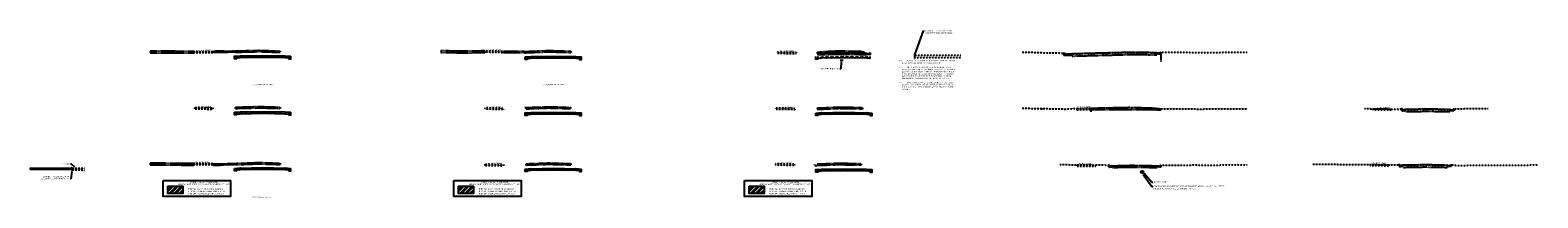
# Model space of a CAD drawing. Header units: feet. Extents: x -492 to 1399858, y -45 to 444169.
# Tile 11 of 11: x 1399054 to 1399858, y 444079 to 444169. Entities that reach past the tile are written whole.
import ezdxf
from ezdxf import colors
from ezdxf.entities.mleader import LeaderData, LeaderLine
from ezdxf.math import Vec2, Vec3

# ---------------------------------------------------------------- set-up
doc = ezdxf.new("R2010")
doc.units = ezdxf.units.FT
doc.header["$MEASUREMENT"] = 0
for name, pattern in [('OhDOT_USTN2', [0.11, 0.069, -0.041]), ('OhDOT_USTN3', [0.22, 0.165, -0.055]), ('OhDOT_USTN5', [0.11, 0.055, -0.055])]:
    doc.linetypes.add(name, pattern=pattern)
doc.layers.add('DR_P_Storm_Sewer', color=1, linetype='Continuous', true_color=0xff0000)
for name, color, linetype in [('DR_P_Text', 1, 'Continuous'), ('DR_X_Storm_Sewer', 200, 'OhDOT_USTN5'), ('PV_X_EOP', 27, 'OhDOT_USTN3'), ('PV_X_Walk', 41, 'OhDOT_USTN5'), ('SC_Scratch1', 1, 'Continuous'), ('SC_Scratch3', 7, 'Continuous'), ('XS_P_Finished_Grade', 3, 'Continuous'), ('XS_P_Text_Info', 7, 'Continuous'), ('XS_X_Ground_Line', 180, 'OhDOT_USTN2')]:
    doc.layers.add(name, color=color, linetype=linetype)
doc.styles.add('Slanted-Normal', font='font31.shx', dxfattribs={"height": 0.1})

msp = doc.modelspace()

# ---------------------------------------------------------------- hatches: boundary and pattern name
at = {"layer": 'DR_P_Storm_Sewer'}
h = msp.add_hatch(color=256, dxfattribs=at)
h.dxf.hatch_style = 1
h.paths.add_polyline_path([(1399525.54, 444153.67), (1399525.79, 444153.67), (1399525.79, 444155.51), (1399525.54, 444155.51)])
h = msp.add_hatch(color=256, dxfattribs=at)
h.dxf.hatch_style = 1
h.paths.add_polyline_path([(1399075.99, 444093.89), (1399076.2, 444093.89), (1399076.2, 444095.11), (1399075.99, 444095.11)])
at = {"layer": 'XS_P_Text_Info'}
h = msp.add_hatch(dxfattribs=at)
h.set_pattern_fill('ANSI32', color=256, scale=5)
h.set_pattern_definition([(45, (2635.0024, 29.9854), (-1.3258252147, 1.3258252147), []), (45, (2635.8863, 29.9854), (-1.3258252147, 1.3258252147), [])])
h.paths.add_polyline_path([(1399191.99, 444153.63), (1399191.99, 444154.71), (1399189.99, 444154.87), (1399189.99, 444154.78), (1399177.99, 444155.02), (1399165.99, 444154.78), (1399165.99, 444154.87), (1399163.99, 444154.71), (1399163.99, 444153.63), (1399165.99, 444153.79), (1399177.99, 444154.03), (1399189.99, 444153.79)])
h = msp.add_hatch(dxfattribs=at)
h.set_pattern_fill('ANSI32', color=256, scale=5)
h.set_pattern_definition([(45, (2790.0023, 29.6936), (-1.3258252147, 1.3258252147), []), (45, (2790.8862, 29.6936), (-1.3258252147, 1.3258252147), [])])
h.paths.add_polyline_path([(1399346.99, 444153.23), (1399346.99, 444154.32), (1399344.99, 444154.48), (1399344.99, 444154.39), (1399332.99, 444154.63), (1399320.99, 444154.39), (1399320.99, 444154.48), (1399318.99, 444154.32), (1399318.99, 444153.23), (1399320.99, 444153.39), (1399332.99, 444153.63), (1399344.99, 444153.39)])
h = msp.add_hatch(dxfattribs=at)
h.set_pattern_fill('ANSI32', color=256, scale=5)
h.set_pattern_definition([(45, (2945.0022, 30.0038), (-1.3258252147, 1.3258252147), []), (45, (2945.8861, 30.0038), (-1.3258252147, 1.3258252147), [])])
h.paths.add_polyline_path([(1399501.99, 444153.39), (1399501.99, 444154.47), (1399499.99, 444154.64), (1399499.99, 444154.55), (1399487.99, 444154.79), (1399475.99, 444154.55), (1399475.99, 444154.63), (1399473.99, 444154.48), (1399473.99, 444153.39), (1399475.99, 444153.55), (1399487.99, 444153.79), (1399499.99, 444153.55)])
h = msp.add_hatch(dxfattribs=at)
h.set_pattern_fill('ANSI32', color=256, scale=5)
h.set_pattern_definition([(45, (2635.0024, 0.1474), (-1.3258252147, 1.3258252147), []), (45, (2635.8863, 0.1474), (-1.3258252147, 1.3258252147), [])])
h.paths.add_polyline_path([(1399163.99, 444124.81), (1399163.99, 444123.63), (1399165.99, 444123.79), (1399177.99, 444124.03), (1399189.99, 444123.79), (1399191.99, 444123.63), (1399191.99, 444124.81), (1399189.99, 444124.97), (1399189.99, 444124.89), (1399177.99, 444125.13), (1399165.99, 444124.89), (1399165.99, 444124.97)])
h = msp.add_hatch(dxfattribs=at)
h.set_pattern_fill('ANSI32', color=256, scale=5)
h.set_pattern_definition([(45, (2790.0023, -0.2438), (-1.3258252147, 1.3258252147), []), (45, (2790.8862, -0.2438), (-1.3258252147, 1.3258252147), [])])
h.paths.add_polyline_path([(1399318.99, 444124.48), (1399318.99, 444123.4), (1399320.99, 444123.56), (1399332.99, 444123.8), (1399344.99, 444123.56), (1399346.99, 444123.4), (1399346.99, 444124.48), (1399344.99, 444124.64), (1399344.99, 444124.56), (1399332.99, 444124.8), (1399320.99, 444124.56), (1399320.99, 444124.64)])
h = msp.add_hatch(dxfattribs=at)
h.set_pattern_fill('ANSI32', color=256, scale=5)
h.set_pattern_definition([(45, (2945.0022, -0.0413), (-1.3258252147, 1.3258252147), []), (45, (2945.8861, -0.0413), (-1.3258252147, 1.3258252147), [])])
h.paths.add_polyline_path([(1399501.99, 444123.35), (1399501.99, 444124.43), (1399499.99, 444124.59), (1399499.99, 444124.51), (1399487.99, 444124.75), (1399475.99, 444124.51), (1399475.99, 444124.59), (1399473.99, 444124.43), (1399473.99, 444123.35), (1399475.99, 444123.51), (1399487.99, 444123.75), (1399499.99, 444123.51)])
h = msp.add_hatch(dxfattribs=at)
h.set_pattern_fill('ANSI32', color=256, scale=5)
h.set_pattern_definition([(45, (2635.0024, -29.747), (-1.3258252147, 1.3258252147), []), (45, (2635.8863, -29.747), (-1.3258252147, 1.3258252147), [])])
h.paths.add_polyline_path([(1399191.99, 444093.85), (1399191.99, 444094.93), (1399189.99, 444095.09), (1399189.99, 444095.01), (1399177.99, 444095.25), (1399165.99, 444095.01), (1399165.99, 444095.09), (1399163.99, 444094.93), (1399163.99, 444093.85), (1399165.99, 444094.01), (1399177.99, 444094.25), (1399189.99, 444094.01)])
h = msp.add_hatch(dxfattribs=at)
h.set_pattern_fill('ANSI32', color=256, scale=5)
h.set_pattern_definition([(45, (2790.0023, -30.079), (-1.3258252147, 1.3258252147), []), (45, (2790.8862, -30.079), (-1.3258252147, 1.3258252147), [])])
h.paths.add_polyline_path([(1399318.99, 444094.55), (1399318.99, 444093.46), (1399320.99, 444093.62), (1399332.99, 444093.86), (1399344.99, 444093.62), (1399346.99, 444093.46), (1399346.99, 444094.55), (1399344.99, 444094.71), (1399344.99, 444094.62), (1399332.99, 444094.86), (1399320.99, 444094.62), (1399320.99, 444094.71)])
h = msp.add_hatch(dxfattribs=at)
h.set_pattern_fill('ANSI32', color=256, scale=5)
h.set_pattern_definition([(45, (2944.9979, -30.1245), (-1.3258252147, 1.3258252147), []), (45, (2945.8818, -30.1245), (-1.3258252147, 1.3258252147), [])])
h.paths.add_polyline_path([(1399501.99, 444093.23), (1399501.99, 444094.25), (1399499.99, 444094.41), (1399499.99, 444094.33), (1399487.99, 444094.57), (1399475.99, 444094.33), (1399475.99, 444094.41), (1399473.99, 444094.25), (1399473.99, 444093.17), (1399475.99, 444093.33), (1399487.99, 444093.57), (1399499.99, 444093.51)])
h = msp.add_hatch(dxfattribs=at)
h.set_pattern_fill('ANSI32', color=256, scale=5)
h.set_pattern_definition([(45, (1043.5155, 4406.682), (-1.3258252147, 1.3258252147), []), (45, (1044.3994, 4406.682), (-1.3258252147, 1.3258252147), [])])
h.paths.add_polyline_path([(1399127.41, 444085.38), (1399135.48, 444085.36), (1399135.48, 444081.35), (1399127.41, 444081.35)])
h = msp.add_hatch(dxfattribs=at)
h.set_pattern_fill('ANSI32', color=256, scale=5)
h.set_pattern_definition([(45, (1198.5154, 4406.682), (-1.3258252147, 1.3258252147), []), (45, (1199.3992, 4406.682), (-1.3258252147, 1.3258252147), [])])
h.paths.add_polyline_path([(1399282.41, 444085.38), (1399290.48, 444085.36), (1399290.48, 444081.35), (1399282.41, 444081.35)])
h = msp.add_hatch(dxfattribs=at)
h.set_pattern_fill('ANSI32', color=256, scale=5)
h.set_pattern_definition([(45, (1353.5152, 4406.682), (-1.3258252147, 1.3258252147), []), (45, (1354.3991, 4406.682), (-1.3258252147, 1.3258252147), [])])
h.paths.add_polyline_path([(1399437.41, 444085.38), (1399445.48, 444085.36), (1399445.48, 444081.35), (1399437.41, 444081.35)])

# ---------------------------------------------------------------- linework, layer by layer
at = {"layer": 'DR_P_Storm_Sewer', "flags": 128}
for points in [[(1399487.51, 444153.77), (1399485.97, 444153.77)], [(1399487.51, 444152.27), (1399485.97, 444152.27)], [(1399053.99, 444095.17), (1399075.99, 444094.98)], [(1399075.99, 444094.01), (1399053.99, 444094.2)]]:
    msp.add_lwpolyline(points, dxfattribs=at)
for points in [[(1399525.54, 444153.67), (1399525.79, 444153.67), (1399525.79, 444155.51), (1399525.54, 444155.51)], [(1399075.99, 444093.89), (1399076.2, 444093.89), (1399076.2, 444095.11), (1399075.99, 444095.11)]]:
    msp.add_lwpolyline(points, close=True, dxfattribs=at)
at = {"layer": 'DR_P_Storm_Sewer'}
for centre in [(1399163.49, 444153.5), (1399192.5, 444153.5), (1399473.49, 444153.27), (1399318.49, 444153.11), (1399347.5, 444153.11), (1399163.49, 444123.61), (1399192.5, 444123.61), (1399318.49, 444123.28), (1399347.5, 444123.28), (1399473.49, 444123.22), (1399502.5, 444123.22), (1399163.49, 444093.73), (1399192.5, 444093.73), (1399318.49, 444093.34), (1399347.5, 444093.34), (1399473.49, 444093.05), (1399502.5, 444093.05)]:
    msp.add_circle(centre, 0.165, dxfattribs=at)
at = {"layer": 'DR_X_Storm_Sewer', "flags": 128}
for points in [[(1399525.54, 444155.26), (1399550.23, 444155.26)], [(1399525.61, 444153.93), (1399550.29, 444153.93)], [(1399075.99, 444094.98), (1399082.99, 444094.92)], [(1399075.99, 444094.01), (1399082.99, 444093.95)]]:
    msp.add_lwpolyline(points, dxfattribs=at)
at = {"layer": 'PV_X_EOP', "flags": 128}
for points in [[(1399141.51, 444157.19), (1399139.22, 444157.2), (1399132.08, 444157.23), (1399124.7, 444157.27), (1399117.99, 444157.31)], [(1399117.99, 444157.31), (1399117.99, 444156.31)], [(1399141.51, 444156.19), (1399139.22, 444156.2), (1399132.08, 444156.23), (1399124.7, 444156.27), (1399117.99, 444156.31)], [(1399141.51, 444156.19), (1399141.51, 444157.19)], [(1399157.14, 444157.32), (1399151.39, 444157.2)], [(1399151.39, 444157.2), (1399151.39, 444156.2)], [(1399157.14, 444156.65), (1399151.39, 444156.53)], [(1399157.14, 444157.32), (1399163.38, 444157.44)], [(1399157.14, 444157.32), (1399157.14, 444156.65)], [(1399163.23, 444156.77), (1399157.14, 444156.65)], [(1399163.23, 444157.44), (1399163.23, 444156.77)], [(1399163.23, 444156.77), (1399175.64, 444157.1), (1399177.99, 444157.04), (1399178.49, 444157.02), (1399187.24, 444156.72)], [(1399163.38, 444157.44), (1399175.64, 444157.77), (1399177.99, 444157.7), (1399178.49, 444157.69), (1399187.24, 444157.39)], [(1399187.24, 444157.39), (1399187.24, 444156.72)], [(1399296.49, 444157.44), (1399296.45, 444157.44), (1399285.45, 444157.28), (1399279.83, 444157.37), (1399272.99, 444157.49)], [(1399272.99, 444157.49), (1399272.99, 444156.49)], [(1399296.49, 444156.44), (1399296.45, 444156.44), (1399285.45, 444156.28), (1399279.83, 444156.37), (1399272.99, 444156.49)], [(1399296.49, 444156.44), (1399296.49, 444157.44)], [(1399317.5, 444157.13), (1399315.81, 444157.11), (1399313.13, 444157.06), (1399308.85, 444157.06), (1399306.47, 444157.15)], [(1399306.47, 444157.15), (1399306.47, 444156.48)], [(1399317.77, 444156.47), (1399306.47, 444156.48)], [(1399317.5, 444157.13), (1399322.37, 444157.34), (1399330.5, 444157.66), (1399330.65, 444157.66), (1399332.99, 444157.59), (1399342.3, 444157.32)], [(1399317.77, 444156.47), (1399317.77, 444157.14)], [(1399317.77, 444156.47), (1399322.37, 444156.67), (1399330.5, 444156.99), (1399330.65, 444156.99), (1399332.99, 444156.92), (1399342.27, 444156.66)], [(1399342.27, 444157.33), (1399342.27, 444156.66)], [(1399473.63, 444156.77), (1399478.23, 444157.19), (1399485.43, 444157.5), (1399485.66, 444157.5), (1399487.99, 444157.44), (1399497.07, 444157.26), (1399498.85, 444156.85)], [(1399473.63, 444156.77), (1399473.63, 444156.11)], [(1399473.63, 444156.11), (1399485.43, 444156.49), (1399485.66, 444156.49), (1399487.99, 444156.42), (1399498.85, 444156.19)], [(1399475.99, 444156.13), (1399474.66, 444156.03), (1399474.49, 444156.47), (1399473.99, 444156.47), (1399473.99, 444155.44), (1399475.99, 444155.55), (1399475.99, 444156.13)], [(1399499.99, 444156.13), (1399499.99, 444156.15), (1399487.99, 444156.39), (1399475.99, 444156.15), (1399475.99, 444156.13), (1399475.99, 444155.55), (1399487.99, 444155.79), (1399499.99, 444155.55), (1399499.99, 444156.13)], [(1399498.85, 444156.85), (1399498.85, 444156.19)], [(1399499.99, 444156.13), (1399501.32, 444156.03), (1399501.49, 444156.47), (1399501.99, 444156.47), (1399501.99, 444155.44), (1399499.99, 444155.55), (1399499.99, 444156.13)], [(1399499.99, 444156.13), (1399499.99, 444155.13)], [(1399609.51, 444155.84), (1399606.69, 444155.63), (1399605.49, 444156.23), (1399604.99, 444156.23), (1399604.99, 444155.2), (1399609.51, 444155.2), (1399609.51, 444155.84)], [(1399654.88, 444156.41), (1399654.88, 444156.44), (1399642.99, 444156.7), (1399609.51, 444155.85), (1399609.51, 444155.84), (1399609.51, 444154.7), (1399642.99, 444155.59), (1399654.88, 444155.36), (1399654.88, 444156.41)], [(1399654.88, 444156.41), (1399656.37, 444156.33), (1399656.49, 444156.78), (1399656.9, 444156.75), (1399656.9, 444155.75), (1399654.88, 444155.86), (1399654.88, 444156.41)], [(1399656.9, 444156.75), (1399656.9, 444151.75)], [(1399163.23, 444127.42), (1399164.66, 444127.49), (1399169.79, 444127.62), (1399169.81, 444127.6), (1399175.66, 444127.84), (1399175.78, 444127.84), (1399177.99, 444127.76), (1399180.12, 444127.69), (1399187.24, 444127.44)], [(1399163.23, 444127.42), (1399163.23, 444126.75)], [(1399163.23, 444126.75), (1399164.66, 444126.83), (1399169.79, 444126.96), (1399169.81, 444126.93), (1399175.66, 444127.17), (1399175.78, 444127.17), (1399177.99, 444127.09), (1399180.12, 444127.02), (1399187.24, 444126.78)], [(1399187.24, 444127.44), (1399187.24, 444126.78)], [(1399317.77, 444127.23), (1399318.45, 444127.26), (1399324.46, 444127.47), (1399330.54, 444127.7), (1399336.3, 444127.53), (1399342.24, 444127.36), (1399342.27, 444127.36)], [(1399318.45, 444127.26), (1399318.45, 444126.59)], [(1399318.45, 444126.59), (1399324.46, 444126.81), (1399330.54, 444127.04), (1399336.3, 444126.86), (1399342.24, 444126.7)], [(1399342.24, 444127.36), (1399342.24, 444126.7)], [(1399473.56, 444127), (1399474.39, 444127.03), (1399485.42, 444127.52), (1399487.99, 444127.45), (1399496.9, 444127.32), (1399497.77, 444127.09)], [(1399473.74, 444127.01), (1399473.74, 444126.34)], [(1399473.74, 444126.34), (1399474.39, 444126.36), (1399485.42, 444126.85), (1399487.99, 444126.79), (1399496.9, 444126.65), (1399497.77, 444126.43)], [(1399497.77, 444127.09), (1399497.77, 444126.43)], [(1399593.5, 444126), (1399593.5, 444127)], [(1399619.85, 444126.89), (1399623.62, 444127.03), (1399637.81, 444127.33), (1399640.3, 444127.39), (1399640.63, 444127.38), (1399641.99, 444127.34), (1399642.99, 444127.31), (1399651.98, 444127.05), (1399653.44, 444126.95), (1399656.34, 444126.63)], [(1399619.85, 444125.94), (1399619.85, 444126.89)], [(1399619.85, 444126.89), (1399619.85, 444125.89)], [(1399619.85, 444126.22), (1399654.99, 444126.28)], [(1399619.85, 444124.94), (1399619.85, 444125.94)], [(1399654.85, 444126.29), (1399656.36, 444126.17), (1399656.34, 444126.63), (1399656.87, 444126.63), (1399656.87, 444125.79), (1399654.85, 444125.79), (1399654.85, 444126.29)], [(1399787.29, 444126.16), (1399785.96, 444126.05), (1399785.79, 444126.5), (1399785.29, 444126.5), (1399785.29, 444125.47), (1399787.29, 444125.57), (1399787.29, 444126.16)], [(1399811.29, 444126.16), (1399811.29, 444126.18), (1399799.29, 444126.42), (1399787.29, 444126.18), (1399787.29, 444126.16), (1399787.29, 444125.07), (1399799.29, 444125.31), (1399811.29, 444125.07), (1399811.29, 444126.16)], [(1399811.29, 444126.16), (1399812.63, 444126.05), (1399812.79, 444126.5), (1399813.29, 444126.5), (1399813.29, 444125.47), (1399811.29, 444125.57), (1399811.29, 444126.16)], [(1399141.54, 444097.35), (1399136.27, 444097.43), (1399131.17, 444097.48), (1399123.11, 444097.54), (1399117.99, 444097.61)], [(1399117.99, 444097.61), (1399117.99, 444096.61)], [(1399141.54, 444096.35), (1399141.54, 444097.35)], [(1399151.41, 444097.3), (1399155.67, 444097.24)], [(1399151.41, 444097.3), (1399151.41, 444096.63)], [(1399155.67, 444097.24), (1399163.25, 444097.49)], [(1399155.67, 444097.24), (1399155.67, 444096.58)], [(1399163.25, 444097.49), (1399171.11, 444097.75), (1399175.6, 444097.95), (1399175.88, 444097.94), (1399177.43, 444097.9), (1399187.22, 444097.56)], [(1399163.25, 444096.82), (1399163.25, 444097.49)], [(1399163.25, 444096.82), (1399171.11, 444097.09), (1399175.6, 444097.28), (1399175.88, 444097.28), (1399177.43, 444097.23), (1399187.25, 444096.9)], [(1399187.25, 444097.56), (1399187.25, 444096.9)], [(1399318.38, 444097.28), (1399318.38, 444096.62)], [(1399318.45, 444097.29), (1399329.19, 444097.67), (1399330.49, 444097.72), (1399331.73, 444097.68), (1399332.99, 444097.65), (1399342.24, 444097.39)], [(1399342.24, 444097.39), (1399342.24, 444096.72)], [(1399472.5, 444096.47), (1399472.5, 444097.13)], [(1399473.74, 444097.18), (1399477.77, 444097.32), (1399482.89, 444097.55), (1399485.43, 444097.65), (1399487.62, 444097.58), (1399487.99, 444097.57), (1399496.9, 444097.34)], [(1399497.3, 444097.32), (1399497.3, 444096.66)], [(1399141.54, 444096.35), (1399136.27, 444096.43), (1399131.17, 444096.48), (1399123.11, 444096.54), (1399117.99, 444096.61)], [(1399151.41, 444096.63), (1399155.67, 444096.57)], [(1399163.25, 444096.82), (1399155.67, 444096.58)], [(1399318.38, 444096.62), (1399329.19, 444097), (1399330.49, 444097.05), (1399331.73, 444097.02), (1399332.99, 444096.98), (1399342.24, 444096.72)], [(1399472.5, 444096.41), (1399483.55, 444096.81), (1399485.49, 444096.87), (1399487.3, 444096.82), (1399487.99, 444096.81), (1399497.3, 444096.66)], [(1399631, 444096.15), (1399629.57, 444095.99), (1399629.49, 444096.55), (1399628.99, 444096.55), (1399628.99, 444095.52), (1399630.99, 444095.63), (1399631, 444096.15)], [(1399631, 444096.17), (1399635.18, 444096.34), (1399639.45, 444096.44), (1399642.26, 444096.48), (1399645.1, 444096.4), (1399649.71, 444096.32), (1399654.93, 444096.21)], [(1399631, 444095.25), (1399631, 444096.17)], [(1399631, 444095.25), (1399635.18, 444095.43), (1399639.45, 444095.52), (1399642.26, 444095.56), (1399645.1, 444095.49), (1399649.71, 444095.4), (1399654.93, 444095.29)], [(1399654.93, 444096.19), (1399656.31, 444096.06), (1399656.49, 444096.55), (1399656.87, 444096.52), (1399656.87, 444095.53), (1399654.93, 444095.63), (1399654.93, 444096.19)], [(1399654.93, 444096.21), (1399654.93, 444095.29)], [(1399785.87, 444096.44), (1399784.54, 444096.33), (1399784.37, 444096.78), (1399783.87, 444096.78), (1399783.87, 444095.75), (1399785.87, 444095.85), (1399785.87, 444096.44)], [(1399809.87, 444096.44), (1399809.87, 444096.46), (1399797.87, 444096.7), (1399785.87, 444096.46), (1399785.87, 444096.44), (1399785.87, 444095.35), (1399797.87, 444095.59), (1399809.87, 444095.35), (1399809.87, 444096.44)], [(1399809.87, 444096.44), (1399811.2, 444096.33), (1399811.37, 444096.78), (1399811.87, 444096.78), (1399811.87, 444095.75), (1399809.87, 444095.85), (1399809.87, 444096.44)]]:
    msp.add_lwpolyline(points, dxfattribs=at)
at = {"layer": 'PV_X_Walk', "flags": 128}
for points in [[(1399141.51, 444157.23), (1399151.39, 444157.2)], [(1399141.51, 444157.23), (1399141.51, 444156.57)], [(1399141.51, 444156.57), (1399151.39, 444156.53)], [(1399151.39, 444157.2), (1399151.39, 444156.53)], [(1399306.47, 444157.15), (1399296.49, 444157.44)], [(1399296.49, 444157.44), (1399296.49, 444156.78)], [(1399306.47, 444156.48), (1399296.49, 444156.78)], [(1399306.47, 444157.15), (1399306.47, 444156.48)], [(1399452.52, 444156.88), (1399462.45, 444156.75)], [(1399452.52, 444156.88), (1399452.52, 444156.22)], [(1399452.52, 444156.22), (1399462.45, 444156.08)], [(1399462.45, 444156.75), (1399462.45, 444156.08)], [(1399141.58, 444127.28), (1399151.44, 444127.08)], [(1399141.58, 444127.28), (1399141.58, 444126.62)], [(1399141.58, 444126.62), (1399151.44, 444126.42)], [(1399151.44, 444127.08), (1399151.44, 444126.42)], [(1399306.45, 444126.8), (1399296.39, 444127.05)], [(1399296.39, 444127.05), (1399296.39, 444126.38)], [(1399306.45, 444126.14), (1399296.39, 444126.39)], [(1399306.45, 444126.8), (1399306.45, 444126.14)], [(1399461.73, 444126.79), (1399451.76, 444126.88)], [(1399451.76, 444126.88), (1399451.76, 444126.21)], [(1399461.73, 444126.12), (1399451.76, 444126.21)], [(1399461.73, 444126.79), (1399461.73, 444126.12)], [(1399612.14, 444126.79), (1399619.85, 444126.89)], [(1399612.14, 444126.79), (1399612.14, 444126.12)], [(1399612.14, 444126.12), (1399619.85, 444126.22)], [(1399619.85, 444126.22), (1399619.85, 444126.89)], [(1399619.85, 444125.94), (1399619.85, 444125.27)], [(1399770.07, 444126.58), (1399780.07, 444126.45)], [(1399770.07, 444126.08), (1399770.07, 444126.58)], [(1399770.07, 444126.08), (1399780.07, 444125.95)], [(1399780.07, 444125.95), (1399780.07, 444126.45)], [(1399151.41, 444097.3), (1399141.54, 444097.4)], [(1399141.54, 444097.4), (1399141.54, 444096.73)], [(1399151.41, 444097.3), (1399151.41, 444096.63)], [(1399461.43, 444097.07), (1399451.53, 444097.19)], [(1399451.53, 444097.19), (1399451.53, 444096.52)], [(1399151.41, 444096.63), (1399141.54, 444096.73)], [(1399296.42, 444097.08), (1399306.49, 444096.89)], [(1399296.42, 444097.08), (1399296.42, 444096.42)], [(1399296.42, 444096.42), (1399306.49, 444096.23)], [(1399306.49, 444096.89), (1399306.49, 444096.23)], [(1399461.43, 444096.4), (1399451.53, 444096.52)], [(1399461.43, 444097.07), (1399461.43, 444096.4)], [(1399612.33, 444096.69), (1399622.2, 444096.61)], [(1399612.33, 444096.69), (1399612.33, 444096.02)], [(1399612.33, 444096.02), (1399622.2, 444095.94)], [(1399622.2, 444096.61), (1399622.2, 444095.94)], [(1399768.65, 444096.86), (1399778.65, 444096.73)], [(1399768.65, 444096.36), (1399768.65, 444096.86)], [(1399768.65, 444096.36), (1399778.64, 444096.23)], [(1399778.64, 444096.23), (1399778.65, 444096.73)]]:
    msp.add_lwpolyline(points, dxfattribs=at)
at = {"layer": 'SC_Scratch1'}
msp.add_circle((1399646.99, 444092.86), 0.646, dxfattribs=at)
at = {"layer": 'SC_Scratch3', "flags": 128}
msp.add_lwpolyline([(1399053.99, 444095.17), (1399053.99, 444094.2)], dxfattribs=at)
at = {"layer": 'XS_P_Finished_Grade'}
for points in [[(1399125, 444088.36), (1399160.83, 444088.36), (1399160.83, 444079.9), (1399125, 444079.9)], [(1399280, 444088.36), (1399315.83, 444088.36), (1399315.83, 444079.9), (1399280, 444079.9)], [(1399435, 444088.36), (1399470.83, 444088.36), (1399470.83, 444079.9), (1399435, 444079.9)]]:
    msp.add_lwpolyline(points, close=True, dxfattribs=at)
at = {"layer": 'XS_P_Text_Info', "flags": 128}
for points in [[(1399162.99, 444153.55), (1399162.99, 444154.63), (1399165.99, 444154.87), (1399165.99, 444154.78), (1399177.99, 444155.02), (1399189.99, 444154.78), (1399189.99, 444154.87), (1399192.99, 444154.63)], [(1399163.99, 444154.71), (1399163.99, 444153.3), (1399162.99, 444153.3), (1399162.99, 444154.63)], [(1399191.99, 444153.63), (1399189.99, 444153.79), (1399177.99, 444154.03), (1399165.99, 444153.79), (1399163.99, 444153.63)], [(1399191.99, 444154.71), (1399191.99, 444153.3), (1399192.99, 444153.3), (1399192.99, 444154.63)], [(1399317.99, 444154.24), (1399320.99, 444154.48), (1399320.99, 444154.39), (1399332.99, 444154.63), (1399344.99, 444154.39), (1399344.99, 444154.48), (1399347.99, 444154.24)], [(1399318.99, 444154.32), (1399318.99, 444152.91), (1399317.99, 444152.91), (1399317.99, 444154.24)], [(1399346.99, 444153.23), (1399344.99, 444153.39), (1399332.99, 444153.63), (1399320.99, 444153.39), (1399318.99, 444153.23)], [(1399346.99, 444154.32), (1399346.99, 444152.91), (1399347.99, 444152.91), (1399347.99, 444154.24)], [(1399473.99, 444154.47), (1399473.99, 444153.07), (1399472.99, 444153.07), (1399472.99, 444154.39)], [(1399501.99, 444153.39), (1399499.99, 444153.55), (1399487.99, 444153.79), (1399475.99, 444153.55), (1399473.99, 444153.39)], [(1399501.99, 444153.39), (1399501.99, 444154.47)], [(1399162.99, 444124.73), (1399165.99, 444124.97), (1399165.99, 444124.89), (1399177.99, 444125.13), (1399189.99, 444124.89), (1399189.99, 444124.97), (1399192.99, 444124.73)], [(1399163.99, 444124.81), (1399163.99, 444123.41), (1399162.99, 444123.41), (1399162.99, 444124.73)], [(1399191.99, 444123.63), (1399189.99, 444123.79), (1399177.99, 444124.03), (1399165.99, 444123.79), (1399163.99, 444123.63)], [(1399191.99, 444124.81), (1399191.99, 444123.41), (1399192.99, 444123.41), (1399192.99, 444124.73)], [(1399317.99, 444123.32), (1399317.99, 444124.4), (1399320.99, 444124.64), (1399320.99, 444124.56), (1399332.99, 444124.8), (1399344.99, 444124.56), (1399344.99, 444124.64), (1399347.99, 444124.4)], [(1399318.99, 444124.48), (1399318.99, 444123.07), (1399317.99, 444123.07), (1399317.99, 444124.4)], [(1399346.99, 444123.4), (1399344.99, 444123.56), (1399332.99, 444123.8), (1399320.99, 444123.56), (1399318.99, 444123.4)], [(1399346.99, 444124.48), (1399346.99, 444123.08), (1399347.99, 444123.08), (1399347.99, 444124.4)], [(1399472.99, 444124.35), (1399475.99, 444124.59), (1399475.99, 444124.51), (1399487.99, 444124.75), (1399499.99, 444124.51), (1399499.99, 444124.59), (1399502.99, 444124.35)], [(1399473.99, 444124.43), (1399473.99, 444123.02), (1399472.99, 444123.02), (1399472.99, 444124.35)], [(1399501.99, 444123.35), (1399499.99, 444123.51), (1399487.99, 444123.75), (1399475.99, 444123.51), (1399473.99, 444123.35)], [(1399501.99, 444124.43), (1399501.99, 444123.02), (1399502.99, 444123.02), (1399502.99, 444124.35)], [(1399162.99, 444094.85), (1399165.99, 444095.09), (1399165.99, 444095.01), (1399177.99, 444095.25), (1399189.99, 444095.01), (1399189.99, 444095.09), (1399192.99, 444094.85)], [(1399163.99, 444094.93), (1399163.99, 444093.52), (1399162.99, 444093.52), (1399162.99, 444094.85)], [(1399191.99, 444093.85), (1399189.99, 444094.01), (1399177.99, 444094.25), (1399165.99, 444094.01), (1399163.99, 444093.85)], [(1399191.99, 444094.93), (1399191.99, 444093.52), (1399192.99, 444093.52), (1399192.99, 444094.85)], [(1399317.99, 444093.38), (1399317.99, 444094.47), (1399320.99, 444094.71), (1399320.99, 444094.62), (1399332.99, 444094.86), (1399344.99, 444094.62), (1399344.99, 444094.71), (1399347.99, 444094.47)], [(1399318.99, 444094.55), (1399318.99, 444093.14), (1399317.99, 444093.14), (1399317.99, 444094.47)], [(1399346.99, 444093.46), (1399344.99, 444093.62), (1399332.99, 444093.86), (1399320.99, 444093.62), (1399318.99, 444093.46)], [(1399346.99, 444094.55), (1399346.99, 444093.14), (1399347.99, 444093.14), (1399347.99, 444094.47)], [(1399472.99, 444093.09), (1399472.99, 444094.17), (1399475.99, 444094.41), (1399475.99, 444094.33), (1399487.99, 444094.57), (1399499.99, 444094.33), (1399499.99, 444094.41), (1399502.99, 444094.17)], [(1399473.99, 444094.25), (1399473.99, 444092.85), (1399472.99, 444092.85), (1399472.99, 444094.17)], [(1399501.99, 444093.23), (1399499.99, 444093.51), (1399487.99, 444093.57), (1399475.99, 444093.33), (1399473.99, 444093.17)], [(1399501.99, 444094.25), (1399501.99, 444092.85), (1399502.99, 444092.85), (1399502.99, 444094.17)]]:
    msp.add_lwpolyline(points, dxfattribs=at)
at = {"layer": 'XS_P_Text_Info'}
for points in [[(1399127.41, 444085.38), (1399135.48, 444085.38), (1399135.48, 444081.35), (1399127.41, 444081.35)], [(1399282.41, 444085.38), (1399290.48, 444085.38), (1399290.48, 444081.35), (1399282.41, 444081.35)], [(1399437.41, 444085.38), (1399445.48, 444085.38), (1399445.48, 444081.35), (1399437.41, 444081.35)]]:
    msp.add_lwpolyline(points, close=True, dxfattribs=at)
at = {"layer": 'XS_X_Ground_Line', "color": 3, "flags": 128}
for points in [[(1399582.99, 444156.85), (1399587.68, 444156.74), (1399591.45, 444156.6), (1399594.29, 444156.51), (1399601.77, 444156.52), (1399604.99, 444156.23), (1399605.49, 444156.23), (1399606.69, 444155.63), (1399609.51, 444155.85), (1399642.99, 444156.7), (1399654.88, 444156.44), (1399656.37, 444156.33), (1399656.49, 444156.78), (1399656.9, 444156.75), (1399658.66, 444156.73), (1399659.99, 444156.73), (1399668.62, 444156.7), (1399670.56, 444156.73), (1399675.53, 444156.64), (1399679.5, 444156.66), (1399697.85, 444156.73), (1399702.99, 444156.8)], [(1399582.99, 444126.98), (1399588.28, 444126.83), (1399595.95, 444126.68), (1399600.05, 444126.61), (1399603.1, 444126.53), (1399605.05, 444126.48), (1399606.25, 444126.44), (1399612.14, 444126.79), (1399619.85, 444126.89), (1399623.62, 444127.03), (1399637.81, 444127.33), (1399640.3, 444127.39), (1399640.63, 444127.38), (1399641.99, 444127.34), (1399642.99, 444127.31), (1399651.98, 444127.05), (1399653.44, 444126.95), (1399656.34, 444126.63), (1399656.87, 444126.63), (1399657.25, 444126.63), (1399660.58, 444126.63), (1399663.49, 444126.62), (1399665.46, 444126.65), (1399668.05, 444126.6), (1399676.99, 444126.46), (1399677.99, 444126.47), (1399687.31, 444126.55), (1399693.14, 444126.58), (1399702.99, 444126.65)], [(1399765.59, 444126.83), (1399770.07, 444126.58), (1399780.07, 444126.45), (1399785.29, 444126.5), (1399785.79, 444126.5), (1399785.96, 444126.05), (1399787.29, 444126.16), (1399799.29, 444126.42), (1399811.29, 444126.18), (1399812.63, 444126.05), (1399812.79, 444126.5), (1399819.73, 444126.7), (1399827.49, 444126.81), (1399828.1, 444126.81), (1399829.98, 444126.79), (1399831.5, 444126.79)], [(1399603.1, 444096.86), (1399605.79, 444096.87), (1399612.33, 444096.69), (1399622.2, 444096.61), (1399624.71, 444096.75), (1399628.99, 444096.55), (1399629.49, 444096.55), (1399629.57, 444095.99), (1399631, 444096.17), (1399635.18, 444096.34), (1399639.45, 444096.44), (1399642.26, 444096.48), (1399645.1, 444096.4), (1399649.71, 444096.32), (1399654.93, 444096.21), (1399656.31, 444096.06), (1399656.49, 444096.55), (1399656.87, 444096.52), (1399660.3, 444096.59), (1399660.68, 444096.61), (1399664.97, 444096.62), (1399676.23, 444096.63), (1399680.9, 444096.59), (1399697.53, 444096.67), (1399698.78, 444096.68), (1399702.99, 444096.72)], [(1399737.99, 444097.04), (1399741.22, 444097.07), (1399744.21, 444097.04), (1399761.2, 444096.9), (1399768.72, 444096.86), (1399778.65, 444096.73), (1399783.87, 444096.78), (1399784.37, 444096.78), (1399784.54, 444096.33), (1399785.87, 444096.44), (1399797.87, 444096.7), (1399809.87, 444096.46), (1399811.2, 444096.33), (1399811.37, 444096.78), (1399811.87, 444096.78), (1399814.48, 444096.42), (1399832.06, 444096.51), (1399837.34, 444096.53), (1399842.25, 444096.55), (1399853.27, 444096.62), (1399857.99, 444096.72)]]:
    msp.add_lwpolyline(points, dxfattribs=at)
at = {"layer": 'XS_X_Ground_Line', "flags": 128}
msp.add_lwpolyline([(1399619.85, 444125.94), (1399619.85, 444126.92)], dxfattribs=at)

# ---------------------------------------------------------------- texts
at = {"layer": 'XS_P_Text_Info', "char_height": 0.7, "style": 'Slanted-Normal'}
for s, insert, width, attachment_point in [('\\pxqc;Ex. PATH {\\fArial|b1|i1|c0|p34;\\C1;(DND)}', (1399132.08, 444157.7), 28.6358, 4), ('\\pxqc;Ex. PATH {\\fArial|b1|i1|c0|p34;\\C1;(DND)}', (1399287.15, 444157.77), 28.6358, 4), ('\\pxqc;Ex. PATH {\\fArial|b1|i1|c0|p34;\\C1;(DND)}', (1399443.19, 444157.36), 28.6358, 4), ('\\pxi-3,l4,t4;******^INO 4" U.D. LOCATED ON THE SOUTH SIDE OF LEESON AVE. FROM STA. 33+30.71 TO STA. 33+40.71. \\P\\pi0,l0,tz;\\P\\pi-3,l4,t4;******^ION THE SOUTH SIDE OF LEESON AVENUE, 4" U.D. FROM STA. 32+60.00 TO STA. 33+30.71 FLOWS TO THE WEST @ 0.29%. ON THE SOUTH SIDE OF LEESON AVENUE, 4" U.D. FROM STA. 33+40.71 TO STA. 33+85.00 FLOWS TO THE EAST @ 0.30 % AND CONNECTS TO THE EXISTING U.D. FROM LEESON AVE. RECONSTRUCTION PH. 1 (PID: 113907).\\P\\pi0,l0,tz;\\P\\pi-3,l4,t4;******^IFROM STA. 33+40.71 TO STA. 33+85.00, 4" U.D. DOES NOT FOLLOW THE PROPOSED ROADWAY PROFILE GRADE. THE 4" U.D. SHALL BE INSTALLED AT THE GRADES SHOWN ABOVE.  ', (1399516.1, 444144.62), 30.9438, 4), ('CONCRETE DRIVE LEFT', (1399177.99, 444139.39), 12.3918, 5), ('CONCRETE DRIVE LEFT', (1399332.99, 444139.39), 12.3918, 5), ('\\pxqc;Ex. PATH {\\fArial|b1|i1|c0|p34;\\C1;(DND)}', (1399132.49, 444127.68), 28.6358, 4), ('\\pxqc;Ex. PATH {\\fArial|b1|i1|c0|p34;\\C1;(DND)}', (1399287.1, 444127.43), 28.6358, 4), ('\\pxqc;Ex. PATH {\\fArial|b1|i1|c0|p34;\\C1;(DND)}', (1399442.46, 444127.35), 28.6358, 4), ('\\pxqc;Ex. PATH {\\fArial|b1|i1|c0|p34;\\C1;(DND)}', (1399601.67, 444127.41), 28.6358, 4), ('\\pxqc;Ex. PATH {\\fArial|b1|i1|c0|p34;\\C1;(DND)}', (1399760.85, 444127.11), 28.6358, 4), ('\\pxqc;Ex. PATH {\\fArial|b1|i1|c0|p34;\\C1;(DND)}', (1399131.55, 444097.88), 28.6358, 4), ('\\pxqc;Ex. PATH {\\fArial|b1|i1|c0|p34;\\C1;(DND)}', (1399287.3, 444097.47), 28.6358, 4), ('\\pxqc;Ex. PATH {\\fArial|b1|i1|c0|p34;\\C1;(DND)}', (1399441.99, 444097.6), 28.6358, 4), ('\\pxqc;Ex. PATH {\\fArial|b1|i1|c0|p34;\\C1;(DND)}', (1399602.54, 444097.17), 28.6358, 4), ('\\pxqc;Ex. PATH {\\fArial|b1|i1|c0|p34;\\C1;(DND)}', (1399759.34, 444097.38), 28.6358, 4), ('\\pxqc;FROM STA. 25+25 TO STA. 33+85\\PAPPROXIMATE DEPTH OF EXCAVATE AND REPLACE - 12"', (1399132.05, 444086.84), 28.6358, 4), ('\\pxi-3,l4,t4;-^IITEM 204 - EXCAVATION OF SUBGRADE\\P-^IITEM 204 - GRANULAR MATERIAL, TYPE B\\P-^IITEM 204 - GEOTEXTILE FABRIC, TYPE D', (1399135.47, 444082.52), 24.3771, 4), ('\\pxqc;FROM STA. 25+25 TO STA. 33+85\\PAPPROXIMATE DEPTH OF EXCAVATE AND REPLACE - 12"', (1399287.05, 444086.84), 28.6358, 4), ('\\pxi-3,l4,t4;-^IITEM 204 - EXCAVATION OF SUBGRADE\\P-^IITEM 204 - GRANULAR MATERIAL, TYPE B\\P-^IITEM 204 - GEOTEXTILE FABRIC, TYPE D', (1399290.47, 444082.52), 24.3771, 4), ('\\pxqc;FROM STA. 25+25 TO STA. 33+85\\PAPPROXIMATE DEPTH OF EXCAVATE AND REPLACE - 12"', (1399442.05, 444086.84), 28.6358, 4), ('\\pxi-3,l4,t4;-^IITEM 204 - EXCAVATION OF SUBGRADE\\P-^IITEM 204 - GRANULAR MATERIAL, TYPE B\\P-^IITEM 204 - GEOTEXTILE FABRIC, TYPE D', (1399445.47, 444082.52), 24.3771, 4), ('CONCRETE DRIVE LEFT', (1399177.99, 444079.39), 12.3918, 5)]:
    msp.add_mtext(s, dxfattribs=dict(at, insert=insert, width=width, attachment_point=attachment_point))

# ---------------------------------------------------------------- leaders
at = {"layer": 'DR_P_Text'}
ml = msp.add_multileader_mtext('Standard', dxfattribs=at)
ml.set_content('4\' - 18", TYPE B @ 0.15%', color=256, style='Slanted-Normal')
ml.set_leader_properties()
ml.build(insert=Vec2(0, 0))
ml.multileader.update_dxf_attribs({"text_right_attachment_type": 3, "dogleg_length": 0.1, "arrow_head_size": 0.7, "scale": 5})
ctx = ml.context
ctx.base_point, ctx.scale, ctx.char_height, ctx.arrow_head_size, ctx.landing_gap_size, ctx.plane_origin = Vec3(1399471.99, 444147.87), 5, 0.7, 0.7, 0.5, Vec3(1399487.21, 444152.89)
ctx.right_attachment, ctx.text_align_type = 3, 2
notes = []
notes.append((ctx, [(0, (1, 1, 0), (1399486.35, 444147.87), (-1, 0), 0.5, [(0, [(1399486.6, 444152.27)], 0, [])])]))
ctx.mtext.insert, ctx.mtext.alignment, ctx.mtext.flow_direction = Vec3(1399485.35, 444148.3), 3, 5
at = {"layer": 'XS_P_Text_Info'}
ml = msp.add_multileader_mtext('Standard', dxfattribs=at)
ml.set_content('CONNECT TO EXISTING WITH \\PCONCRETE COLLAR PER DM-1.1', color=256, style='Slanted-Normal')
ml.set_leader_properties()
ml.build(insert=Vec2(0, 0))
ml.multileader.update_dxf_attribs({"text_right_attachment_type": 3, "dogleg_length": 0.1, "arrow_head_size": 0.7, "scale": 5})
ctx = ml.context
ctx.base_point, ctx.scale, ctx.char_height, ctx.arrow_head_size, ctx.landing_gap_size, ctx.plane_origin = Vec3(1399530.81, 444168.16), 5, 0.7, 0.7, 0.5, Vec3(1399526.38, 444154.56)
ctx.right_attachment = 3
notes.append((ctx, [(1, (1, 1, 0), (1399530.31, 444168.16), (1, 0), 0.5, [(0, [(1399525.79, 444155.26)], 0, [])])]))
ctx.mtext.insert, ctx.mtext.flow_direction = Vec3(1399531.31, 444168.51), 5
ml = msp.add_multileader_mtext('Standard', dxfattribs=at)
ml.set_content('10" CMP', color=256, style='Slanted-Normal')
ml.set_leader_properties()
ml.build(insert=Vec2(0, 0))
ml.multileader.update_dxf_attribs({"text_right_attachment_type": 3, "dogleg_length": 0.1, "arrow_head_size": 0.7, "scale": 5})
ctx = ml.context
ctx.base_point, ctx.scale, ctx.char_height, ctx.arrow_head_size, ctx.landing_gap_size, ctx.plane_origin = Vec3(1399070.76, 444097.15), 5, 0.7, 0.7, 0.5, Vec3(1399082.55, 444100.52)
ctx.right_attachment, ctx.text_align_type = 3, 2
notes.append((ctx, [(0, (1, 1, 0), (1399076.05, 444097.15), (-1, 0), 0.5, [(0, [(1399078.33, 444094.96)], 0, [])])]))
ctx.mtext.insert, ctx.mtext.alignment, ctx.mtext.flow_direction = Vec3(1399075.05, 444097.5), 3, 5
ml = msp.add_multileader_mtext('Standard', dxfattribs=at)
ml.set_content('CONNECT TO EXISTING WITH \\PCONCRETE COLLAR PER DM-1.1', color=256, style='Slanted-Normal')
ml.set_leader_properties()
ml.build(insert=Vec2(0, 0))
ml.multileader.update_dxf_attribs({"text_right_attachment_type": 3, "dogleg_length": 0.1, "arrow_head_size": 0.7, "scale": 5})
ctx = ml.context
ctx.base_point, ctx.scale, ctx.char_height, ctx.arrow_head_size, ctx.landing_gap_size, ctx.plane_origin = Vec3(1399058.82, 444090.45), 5, 0.7, 0.7, 0.5, Vec3(1399075.95, 444093.06)
ctx.right_attachment, ctx.text_align_type = 3, 2
notes.append((ctx, [(0, (1, 1, 0), (1399075.75, 444089.28), (-1, 0), 0.5, [(0, [(1399076.2, 444093.89)], 0, [])])]))
ctx.mtext.insert, ctx.mtext.alignment, ctx.mtext.flow_direction = Vec3(1399074.75, 444090.8), 3, 5
ml = msp.add_multileader_mtext('Standard', dxfattribs=at)
ml.set_content('CONTRACTOR TO CORE THE NEW WEST INVERT INTO Ex. MH AT ELEV. = 777.32\'\\PINCIDENTAL TO ITEM 611, 15" CONDUIT, TYPE B', color=256, style='Slanted-Normal')
ml.set_leader_properties()
ml.build(insert=Vec2(0, 0))
ml.multileader.update_dxf_attribs({"text_right_attachment_type": 3, "dogleg_length": 0.1, "arrow_head_size": 0.7, "scale": 5})
ctx = ml.context
ctx.base_point, ctx.scale, ctx.char_height, ctx.arrow_head_size, ctx.landing_gap_size, ctx.plane_origin = Vec3(1399652.59, 444085.14), 5, 0.7, 0.7, 0.5, Vec3(1399647.05, 444092.22)
ctx.right_attachment = 3
notes.append((ctx, [(1, (1, 1, 0), (1399652.09, 444085.14), (1, 0), 0.5, [(0, [(1399647.05, 444092.22)], 0, [])])]))
ctx.mtext.insert, ctx.mtext.width, ctx.mtext.flow_direction = Vec3(1399653.09, 444085.56), 24.2724, 5
ml = msp.add_multileader_mtext('Standard', dxfattribs=at)
ml.set_content('15" STM., TYPE B', color=256, style='Slanted-Normal')
ml.set_leader_properties()
ml.build(insert=Vec2(0, 0))
ml.multileader.update_dxf_attribs({"text_right_attachment_type": 3, "dogleg_length": 0.1, "arrow_head_size": 0.7, "scale": 5})
ctx = ml.context
ctx.base_point, ctx.scale, ctx.char_height, ctx.arrow_head_size, ctx.landing_gap_size, ctx.plane_origin = Vec3(1399652.6, 444087.46), 5, 0.7, 0.7, 0.5, Vec3(1399647.63, 444092.75)
ctx.right_attachment = 3
notes.append((ctx, [(1, (1, 1, 0), (1399652.1, 444087.46), (1, 0), 0.5, [(0, [(1399647.63, 444092.75)], 0, [])])]))
ctx.mtext.insert, ctx.mtext.width, ctx.mtext.flow_direction = Vec3(1399653.1, 444087.89), 15.9505, 5
for ctx, leaders in notes:
    for number, flags, end, landing, length, lines in leaders:
        leader = LeaderData()
        leader.index, (leader.has_last_leader_line, leader.has_dogleg_vector, leader.attachment_direction) = number, flags
        leader.last_leader_point, leader.dogleg_vector, leader.dogleg_length = Vec3(end), Vec3(landing), length
        for number, points, colour, breaks in lines:
            line = LeaderLine()
            line.index, line.vertices, line.color, line.breaks = number, Vec3.list(points), colors.encode_raw_color(colour), breaks
            leader.lines.append(line)
        ctx.leaders.append(leader)

doc.saveas('drawing.dxf')
